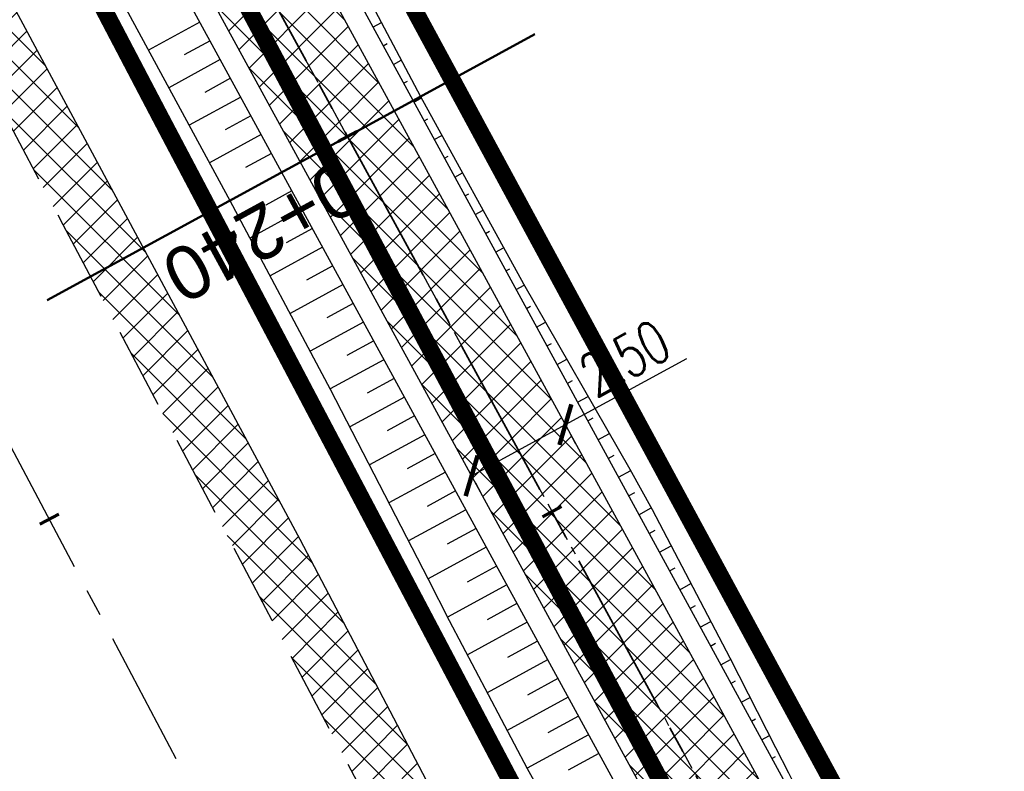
# Model space of a CAD drawing. Header units: metres. Extents: x 7529682 to 7533711, y 5721195 to 5727842.
# Tile 217 of 232: x 7529821 to 7529844, y 5727570 to 5727588. Entities that reach past the tile are written whole.
import ezdxf

# ---------------------------------------------------------------- set-up
doc = ezdxf.new("R2010")
doc.units = ezdxf.units.M
doc.header["$PDMODE"] = 1
doc.header["$PDSIZE"] = 0.3
for name, pattern in [('817-dzialki-09-05-04$0$HIDDEN', [0.375, 0.25, -0.125]), ('ACAD_ISO05W100', [33, 24, -3, 0, -3, 0, -3]), ('CENTER', [50.800000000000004, 31.75, -6.35, 6.35, -6.35]), ('CENTER2', [28.575000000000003, 19.05, -3.175, 3.175, -3.175]), ('HIDDEN', [9.524999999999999, 6.35, -3.175])]:
    doc.linetypes.add(name, pattern=pattern)
for name, color, linetype in [('C-DROGI-SYTUACJA', 7, 'Continuous'), ('C-DROGI-SYTUACJA-ETYKIETY', 7, 'Continuous'), ('D-hatch-pobocza', 131, 'Continuous'), ('D-pobocza', 60, 'Continuous'), ('D-rowy', 160, 'Continuous'), ('D-skarpa', 2, 'Continuous'), ('D-skarpa-kreskowanie', 2, 'Continuous'), ('D-wymiary', 1, 'Continuous')]:
    doc.layers.add(name, color=color, linetype=linetype)
for name, color, linetype, lineweight, true_color in [('D-hatch-ciag-pieszo-rowerowy', 7, 'Continuous', 13, 0xff9f80), ('D-LR-etap-III', 7, '817-dzialki-09-05-04$0$HIDDEN', 50, 0x00008f), ('D-przekroje-pop', 7, 'Continuous', 50, 0x000099)]:
    doc.layers.add(name, color=color, linetype=linetype, lineweight=lineweight, true_color=true_color)
for name, color, linetype, lineweight in [('D-krawędzie', 3, 'Continuous', 30), ('D-obrzeża', 2, 'Continuous', 30), ('D-oś', 10, 'CENTER', 30), ('D-pas-drogowy', 7, 'ACAD_ISO05W100', 50)]:
    doc.layers.add(name, color=color, linetype=linetype, lineweight=lineweight)
doc.layers.add('poprzeczki', color=7, linetype='Continuous', true_color=0x0000c7)
doc.styles.add('DIMTEXT', font='simplex.shx', dxfattribs={"width": 0.7})
doc.styles.get("Standard").update_dxf_attribs({"font": 'arial.ttf'})
doc.dimstyles.new('500', dxfattribs={"dimtxt": 1, "dimasz": 0.6999999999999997, "dimexe": 0.2, "dimexo": 0.5, "dimgap": 0.2, "dimtad": 1, "dimrnd": 0.005, "dimzin": 0, "dimdsep": 46, "dimtxsty": 'DIMTEXT', "dimblk": 'ARCHTICK', "dimcen": 0, "dimclrd": 256, "dimclre": 256, "dimclrt": 2, "dimadec": 5, "dimazin": 0, "dimtfac": 1, "dimtofl": 0, "dimtmove": 0, "dimatfit": 3, "dimfxl": 1, "dimtolj": 1, "dimtzin": 0, "dimlwd": -1, "dimlwe": -1, "dimarcsym": 0})
pattern_1 = [(45, (0, 0), (-0.3367596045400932, 0.3367596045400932), []), (135, (0, 0), (-0.3367596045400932, -0.3367596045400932), [])]

# ---------------------------------------------------------------- blocks, each defined once
blk = doc.blocks.new('_ArchTick')
at = {"color": 0, "linetype": 'ByBlock', "const_width": 0.15}
blk.add_lwpolyline([(-0.5, -0.5), (0.5, 0.5)], dxfattribs=at)
blk = doc.blocks.new('*D67')
at = {"layer": 'D-wymiary', "transparency": 16777216}
for p, q in [((7529833.9568101, 5727578.468479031), (7529836.795329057, 5727580.016786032)), ((7529831.762078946, 5727577.271334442), (7529833.9568101, 5727578.468479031)), ((7529834.196239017, 5727578.029532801), (7529834.052581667, 5727578.292900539)), ((7529832.001507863, 5727576.832388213), (7529831.857850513, 5727577.095755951))]:
    blk.add_line(p, q, dxfattribs=at)
at = {"layer": 'Defpoints', "color": 0, "transparency": 16777216}
for p in [(7529833.956810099, 5727578.468479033), (7529833.9568101, 5727578.468479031), (7529831.762078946, 5727577.271334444)]:
    blk.add_point(p, dxfattribs=at)
at = {"layer": 'D-wymiary', "transparency": 16777216, "xscale": 0.6999999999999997, "yscale": 0.6999999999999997, "zscale": 0.6999999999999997}
for p, rotation in [((7529833.9568101, 5727578.468479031), 28.61083198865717), ((7529831.762078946, 5727577.271334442), 208.6108319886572)]:
    blk.add_blockref('_ArchTick', p, dxfattribs=dict(at, rotation=rotation))
at = {"layer": 'D-wymiary', "color": 2, "transparency": 16777216, "insert": (7529835.348131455, 5727580.024757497), "char_height": 1, "attachment_point": 5, "rotation": 28.61083198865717, "style": 'DIMTEXT'}
blk.add_mtext('\\A1;2.50', dxfattribs=at)
blk = doc.blocks.new('AeccTickLine')
at = {"color": 0, "linetype": 'ByBlock', "lineweight": -2}
blk.add_line((0, 1), (-3.673819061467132e-16, -1), dxfattribs=at)

msp = doc.modelspace()

# ---------------------------------------------------------------- hatches: boundary and pattern name
at = {"layer": 'D-hatch-ciag-pieszo-rowerowy'}
h = msp.add_hatch(dxfattribs=at)
h.set_pattern_fill('ANSI37', color=256, scale=0.15, style=0)
h.set_pattern_definition(pattern_1)
edge = h.paths.add_edge_path()
edge.add_line((7529794.958380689, 5727650.502753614), (7529776.018862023, 5727686.408104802))
edge.add_line((7529776.018862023, 5727686.408104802), (7529748.844146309, 5727737.804834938))
edge.add_line((7529748.844146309, 5727737.804834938), (7529744.118206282, 5727746.74085977))
edge.add_arc((7529726.438443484, 5727737.390673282), 19.99999999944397, 27.87274248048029, 44.29653356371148)
edge.add_line((7529740.753143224, 5727751.358112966), (7529739.549339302, 5727752.591845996))
edge.add_arc((7529753.864039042, 5727766.559285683), 20.00000000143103, 207.9018329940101, 224.2965335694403, ccw=False)
edge.add_line((7529736.189025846, 5727757.200123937), (7529717.234917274, 5727792.995436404))
edge.add_line((7529717.234917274, 5727792.995436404), (7529715.008102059, 5727791.858474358))
edge.add_line((7529715.008102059, 5727791.858474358), (7529734.148178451, 5727755.711956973))
edge.add_arc((7529751.823191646, 5727765.071118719), 20.00000000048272, 207.9018329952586, 224.2965335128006)
edge.add_line((7529737.508491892, 5727751.103679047), (7529738.711843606, 5727749.870409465))
edge.add_arc((7529724.397143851, 5727735.902969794), 20.00000000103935, 27.872755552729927, 44.29653350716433, ccw=False)
edge.add_line((7529742.076904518, 5727745.253160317), (7529746.632590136, 5727736.639065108))
edge.add_line((7529746.632590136, 5727736.639065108), (7529773.807632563, 5727685.241715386))
edge.add_line((7529773.807632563, 5727685.241715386), (7529792.751453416, 5727649.32820815))
edge.add_line((7529792.751453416, 5727649.32820815), (7529811.280610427, 5727614.820112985))
edge.add_line((7529811.280610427, 5727614.820112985), (7529836.65722672, 5727568.297035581))
edge.add_line((7529836.65722672, 5727568.297035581), (7529856.555421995, 5727531.254685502))
edge.add_line((7529856.555421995, 5727531.254685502), (7529859.535583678, 5727525.636840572))
edge.add_line((7529859.535583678, 5727525.636840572), (7529862.564623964, 5727525.261605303))
edge.add_line((7529862.564623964, 5727525.261605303), (7529858.760863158, 5727532.432000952))
edge.add_line((7529858.760863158, 5727532.432000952), (7529838.855794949, 5727569.487145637))
edge.add_line((7529838.855794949, 5727569.487145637), (7529813.479282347, 5727616.010032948))
edge.add_line((7529813.479282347, 5727616.010032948), (7529794.958380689, 5727650.502753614))
at = {"layer": 'D-hatch-pobocza'}
h = msp.add_hatch(dxfattribs=at)
h.set_pattern_fill('ANSI37', color=256, scale=0.15, style=0)
h.set_pattern_definition(pattern_1)
h.paths.add_polyline_path([(7529905.34, 5727429.09), (7529892.28, 5727453.58), (7529881.53, 5727473.69), (7529872.269999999, 5727491.4), (7529857.46, 5727519.14), (7529841.38, 5727549.79), (7529827.75, 5727575.78), (7529816.4, 5727596.89), (7529800.429999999, 5727627.4), (7529788.07, 5727650.98), (7529775.849999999, 5727673.83), (7529761.3, 5727701.31), (7529749.889999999, 5727722.83), (7529745.5, 5727731.66), (7529738.971069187, 5727744.084810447), (7529737.464618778, 5727743.315650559), (7529742.212649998, 5727734.301517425), (7529762.326041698, 5727696.273621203), (7529777.784920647, 5727667.006134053), (7529799.321516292, 5727626.300085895), (7529822.193292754, 5727583.155579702), (7529846.923978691, 5727536.347271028), (7529864.751945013, 5727502.662709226), (7529900.458527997, 5727434.964956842), (7529935.352393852, 5727369.308325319), (7529971.475882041, 5727300.786382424), (7529988.360755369, 5727268.841161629), (7529990.28, 5727268.6), (7529990.329092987, 5727268.617154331), (7529981.66, 5727284.96), (7529968.42, 5727309.6), (7529956.4, 5727332.85), (7529943.519999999, 5727357.04), (7529932.32, 5727378.32), (7529916.679999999, 5727408.01)])

# ---------------------------------------------------------------- linework, layer by layer
at = {"layer": 'C-DROGI-SYTUACJA', "color": 10, "linetype": 'CENTER2', "lineweight": 35, "ltscale": 0.2}
msp.add_lwpolyline([(7529714.300950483, 5727795.86512735), (7529735.168602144, 5727756.456040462, 0.0716576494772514), (7529738.528915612, 5727751.847762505), (7529739.732493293, 5727750.61426134, -0.07178523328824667), (7529743.097556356, 5727745.997008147), (7529747.739097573, 5727737.220568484), (7529774.913247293, 5727685.824910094), (7529793.854917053, 5727649.915480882), (7529812.379946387, 5727615.415072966), (7529837.756510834, 5727568.892090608), (7529857.658142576, 5727531.843343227), (7529878.789810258, 5727492.00844673), (7529902.589214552, 5727447.335245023), (7529918.538129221, 5727417.134982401), (7529944.280776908, 5727366.741167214), (7529969.685147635, 5727318.814528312), (7529986.230028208, 5727287.312368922), (7529994.784814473, 5727271.452278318), (7530014.918624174, 5727233.117987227)], format="xyb", dxfattribs=at)
at = {"layer": 'D-krawędzie', "linetype": 'HIDDEN', "ltscale": 0.3}
msp.add_lwpolyline([(7529737.464618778, 5727743.315650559), (7529742.212649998, 5727734.301517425), (7529762.326041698, 5727696.273621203), (7529777.784920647, 5727667.006134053), (7529799.321516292, 5727626.300085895), (7529822.193292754, 5727583.155579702), (7529846.923978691, 5727536.347271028), (7529864.751945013, 5727502.662709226), (7529900.458527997, 5727434.964956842), (7529935.352393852, 5727369.308325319), (7529971.475882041, 5727300.786382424), (7530006.701701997, 5727234.141132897)], dxfattribs=at)
at = {"layer": 'D-LR-etap-III', "ltscale": 10, "flags": 128}
msp.add_lwpolyline([(7531750.474471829, 5723895.103125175, 0.4, 0.4, 0), (7531750.505, 5723895.13, 0.4, 0.4, 0), (7531682.71, 5724022.92, 0.4, 0.4, 0), (7531619.177023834, 5724147.203692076, 0.4, 0.4, 0), (7531592.308960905, 5724198.48863389, 0.4, 0.4, 0), (7531553.263875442, 5724272.918564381, 0.4, 0.4, 0), (7531504.019999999, 5724366.79, 0.4, 0.4, 0), (7531482.09, 5724407.62, 0.4, 0.4, 0), (7531412.350402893, 5724541.182759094, 0.4, 0.4, 0), (7531388.463669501, 5724586.929768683, 0.4, 0.4, 0), (7531345.12, 5724669.94, 0.4, 0.4, 0), (7531127.66, 5725081.67, 0.4, 0.4, 0), (7531059.253139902, 5725211.040795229, 0.4, 0.4, 0), (7531008.007244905, 5725307.953830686, 0.4, 0.4, 0), (7530964.181635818, 5725390.835555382, 0.4, 0.4, 0), (7530914.557354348, 5725484.683561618, 0.4, 0.4, 0), (7530865.243241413, 5725577.493975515, 0.4, 0.4, 0), (7530840.085257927, 5725624.058651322, 0.4, 0.4, 0), (7530802.559525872, 5725694.924584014, 0.4, 0.4, 0), (7530755.54, 5725787.51, 0.4, 0.4, 0), (7530708.717810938, 5725876.303221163, 0.4, 0.4, 0), (7530695.12, 5725902.09, 0.4, 0.4, 0), (7530642.91397006, 5726001.07839487, 0.4, 0.4, 0), (7530634.934723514, 5726016.146615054, 0.4, 0.4, 0), (7530610.820000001, 5726061.929999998, 0.4, 0.4, 0), (7530610.820000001, 5726061.929999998, 0.4, 0.4, 0), (7530607.21, 5726063.51, 0.4, 0.4, 0), (7530597.42, 5726080.68, 0.4, 0.4, 0), (7530591.16, 5726088.44, 0.4, 0.4, 0), (7530581.28, 5726107.21, 0.4, 0.4, 0), (7530571.29, 5726130.56, 0.4, 0.4, 0), (7530549.554994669, 5726171.527317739, 0.4, 0.4, 0), (7530531.014309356, 5726206.473807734, 0.4, 0.4, 0), (7530516.461208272, 5726236.016618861, 0.4, 0.4, 0), (7530500.798929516, 5726266.141265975, 0.4, 0.4, 0), (7530491.349999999, 5726283.94, 0.4, 0.4, 0), (7530482.4, 5726303.41, 0.4, 0.4, 0), (7530482.4, 5726303.41, 0.4, 0.4, 0), (7530450.41, 5726357.28, 0.4, 0.4, 0), (7530397.759396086, 5726458.499907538, 0.4, 0.4, 0), (7530334.707815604, 5726583.664702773, 0.4, 0.4, 0), (7530303.939274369, 5726645.167943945, 0.4, 0.4, 0), (7530300.509779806, 5726651.777515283, 0.4, 0.4, 0), (7530289.213532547, 5726671.966724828, 0.4, 0.4, 0), (7530281.54, 5726685.57, 0.4, 0.4, 0), (7530261.37085633, 5726724.163374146, 0.4, 0.4, 0), (7530254.03, 5726738.21, 0.4, 0.4, 0), (7530197.219999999, 5726845.06, 0.4, 0.4, 0), (7530194.71, 5726849.15, 0.4, 0.4, 0), (7530195.92, 5726850.75, 0.4, 0.4, 0), (7530170.546669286, 5726892.961489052, 0.4, 0.4, 0), (7530143.174718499, 5726945.065838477, 0.4, 0.4, 0), (7530105.059999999, 5727018.32, 0.4, 0.4, 0), (7530100.059999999, 5727027.16, 0.4, 0.4, 0), (7530062.318670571, 5727099.625398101, 0.4, 0.4, 0), (7530015.378537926, 5727189.420463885, 0.4, 0.4, 0), (7529983.207960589, 5727250.206596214, 0.4, 0.4, 0), (7529953.284293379, 5727306.74720398, 0.4, 0.4, 0), (7529900.67053443, 5727406.15903814, 0.4, 0.4, 0), (7529890.630239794, 5727425.131178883, 0.4, 0.4, 0), (7529875.155383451, 5727454.426350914, 0.4, 0.4, 0), (7529857.560096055, 5727487.787346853, 0.4, 0.4, 0), (7529835.194401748, 5727530.19312405, 0.4, 0.4, 0), (7529811.740544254, 5727574.662079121, 0.4, 0.4, 0), (7529792.101859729, 5727611.922638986, 0.4, 0.4, 0), (7529768.066117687, 5727657.469613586, 0.4, 0.4, 0), (7529755.210566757, 5727682.131373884, 0.4, 0.4, 0), (7529753.309999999, 5727681.13, 0.4, 0.4, 0), (7529739.21, 5727707.77, 0.4, 0.4, 0), (7529735.394745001, 5727711.251990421, 0.4, 0.4, 0), (7529725.42, 5727730.2, 0.4, 0.4, 0), (7529723.55, 5727729.88, 0.4, 0.4, 0), (7529695.566668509, 5727782.932080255, 0.4, 0.4, 0), (7529717.67971874, 5727794.024357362, 0.4, 0.4, 0), (7529736.274870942, 5727758.647400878, 0.4, 0.4, 0), (7529736.274870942, 5727758.647400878, 0.4, 0.4, 0), (7529744.511003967, 5727750.406106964, 0.4, 0.4, 0), (7529744.511003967, 5727750.406106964, 0.4, 0.4, 0), (7529750.282568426, 5727738.549848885, 0.4, 0.4, 0), (7529777.108510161, 5727687.569424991, 0.4, 0.4, 0), (7529796.51537536, 5727651.329932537, 0.4, 0.4, 0), (7529814.937945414, 5727616.793170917, 0.4, 0.4, 0), (7529839.006722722, 5727572.303976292, 0.4, 0.4, 0), (7529860.617626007, 5727532.509108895, 0.4, 0.4, 0), (7529882.348967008, 5727491.504261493, 0.4, 0.4, 0), (7529904.865139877, 5727449.096370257, 0.4, 0.4, 0), (7529920.747384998, 5727418.884773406, 0.4, 0.4, 0), (7529946.676504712, 5727368.547487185, 0.4, 0.4, 0), (7529972.024701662, 5727320.573310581, 0.4, 0.4, 0), (7529987.740014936, 5727290.153392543, 0.4, 0.4, 0), (7529996.497385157, 5727273.661630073, 0.4, 0.4, 0), (7530017.541471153, 5727234.202689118, 0.4, 0.4, 0), (7530033.053657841, 5727204.864166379, 0.4, 0.4, 0), (7530051.622983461, 5727170.222745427, 0.4, 0.4, 0), (7530069.276612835, 5727137.015751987, 0.4, 0.4, 0), (7530089.385386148, 5727097.533639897, 0.4, 0.4, 0), (7530109.712512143, 5727060.746615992, 0.4, 0.4, 0), (7530136.769722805, 5727011.640131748, 0.4, 0.4, 0), (7530162.446686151, 5726962.743777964, 0.4, 0.4, 0), (7530187.674104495, 5726916.992101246, 0.4, 0.4, 0), (7530207.820739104, 5726879.335323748, 0.4, 0.4, 0), (7530230.625609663, 5726834.518686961, 0.4, 0.4, 0), (7530262.288093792, 5726776.61832811, 0.4, 0.4, 0), (7530277.509672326, 5726760.213143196, 0.4, 0.4, 0), (7530286.036865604, 5726744.106684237, 0.4, 0.4, 0), (7530288.097472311, 5726735.884066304, 0.4, 0.4, 0), (7530290.393870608, 5726725.046963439, 0.4, 0.4, 0), (7530296.17664807, 5726713.582980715, 0.4, 0.4, 0), (7530302.726195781, 5726701.18226779, 0.4, 0.4, 0), (7530325.685047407, 5726657.466383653, 0.4, 0.4, 0), (7530343.243978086, 5726623.648592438, 0.4, 0.4, 0), (7530360.229820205, 5726591.746871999, 0.4, 0.4, 0), (7530383.20855044, 5726548.059469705, 0.4, 0.4, 0), (7530406.017875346, 5726503.605514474, 0.4, 0.4, 0), (7530427.464919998, 5726462.620289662, 0.4, 0.4, 0), (7530447.9278544, 5726424.388014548, 0.4, 0.4, 0), (7530471.126878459, 5726379.920667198, 0.4, 0.4, 0), (7530490.501003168, 5726343.033350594, 0.4, 0.4, 0), (7530509.499458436, 5726306.733076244, 0.4, 0.4, 0), (7530529.890269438, 5726267.244072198, 0.4, 0.4, 0), (7530543.852446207, 5726238.990319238, 0.4, 0.4, 0), (7530554.808897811, 5726218.943990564, 0.4, 0.4, 0), (7530559.027108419, 5726212.223286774, 0.4, 0.4, 0), (7530563.060988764, 5726206.409670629, 0.4, 0.4, 0), (7530566.93354971, 5726200.463543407, 0.4, 0.4, 0), (7530569.771022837, 5726194.901501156, 0.4, 0.4, 0), (7530571.47319415, 5726191.282350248, 0.4, 0.4, 0), (7530572.839142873, 5726188.024533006, 0.4, 0.4, 0), (7530575.295071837, 5726182.034664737, 0.4, 0.4, 0), (7530579.736851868, 5726173.306070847, 0.4, 0.4, 0), (7530583.3, 5726167.41, 0.4, 0.4, 0), (7530593.4, 5726163.33, 0.4, 0.4, 0), (7530598.618375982, 5726155.264489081, 0.4, 0.4, 0), (7530608.258304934, 5726140.497132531, 0.4, 0.4, 0), (7530603.269999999, 5726136.83, 0.4, 0.4, 0), (7530606.53, 5726131.84, 0.4, 0.4, 0), (7530604.239057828, 5726124.21679044, 0.4, 0.4, 0), (7530605.847136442, 5726121.630127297, 0.4, 0.4, 0), (7530608.971611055, 5726116.164124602, 0.4, 0.4, 0), (7530618.114293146, 5726097.791111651, 0.4, 0.4, 0), (7530651.213125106, 5726034.959524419, 0.4, 0.4, 0), (7530670.243741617, 5725998.61095082, 0.4, 0.4, 0), (7530698.075474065, 5725945.952624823, 0.4, 0.4, 0), (7530716.505955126, 5725911.3051464, 0.4, 0.4, 0), (7530735.223454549, 5725875.667401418, 0.4, 0.4, 0), (7530752.504235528, 5725842.154920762, 0.4, 0.4, 0), (7530778.310652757, 5725793.501254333, 0.4, 0.4, 0), (7530797.499961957, 5725756.381811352, 0.4, 0.4, 0), (7530812.518974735, 5725728.28874362, 0.4, 0.4, 0), (7530820.039295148, 5725713.160404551, 0.4, 0.4, 0), (7530822.422446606, 5725710.193574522, 0.4, 0.4, 0), (7530833.154893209, 5725688.800634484, 0.4, 0.4, 0), (7530849.629354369, 5725656.158601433, 0.4, 0.4, 0), (7530867.98290276, 5725621.963939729, 0.4, 0.4, 0), (7530872.629809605, 5725612.88760475, 0.4, 0.4, 0), (7530880.354488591, 5725597.594500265, 0.4, 0.4, 0), (7530883.839446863, 5725593.389159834, 0.4, 0.4, 0), (7530891.782113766, 5725587.763349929, 0.4, 0.4, 0), (7530895.038670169, 5725584.280746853, 0.4, 0.4, 0), (7530897.033644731, 5725580.941110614, 0.4, 0.4, 0), (7530900.951646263, 5725579.945856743, 0.4, 0.4, 0), (7530904.80970798, 5725571.977328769, 0.4, 0.4, 0), (7530903.682362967, 5725568.566434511, 0.4, 0.4, 0), (7530908.900614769, 5725558.844845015, 0.4, 0.4, 0), (7530910.252030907, 5725545.671606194, 0.4, 0.4, 0), (7530912.872986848, 5725538.645543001, 0.4, 0.4, 0), (7530945.278171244, 5725478.464284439, 0.4, 0.4, 0), (7530959.692318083, 5725450.24628822, 0.4, 0.4, 0), (7531002.82670893, 5725368.192370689, 0.4, 0.4, 0), (7531044.703532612, 5725290.314293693, 0.4, 0.4, 0), (7531064.098839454, 5725253.212562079, 0.4, 0.4, 0), (7531083.010253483, 5725216.677517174, 0.4, 0.4, 0), (7531113.013137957, 5725158.465613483, 0.4, 0.4, 0), (7531137.364304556, 5725113.07076138, 0.4, 0.4, 0), (7531150.830830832, 5725086.711759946, 0.4, 0.4, 0), (7531159.745663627, 5725076.640848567, 0.4, 0.4, 0), (7531166.309999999, 5725074.58, 0.4, 0.4, 0), (7531172.29, 5725062.58, 0.4, 0.4, 0), (7531170.589828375, 5725055.605912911, 0.4, 0.4, 0), (7531173.732823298, 5725044.080706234, 0.4, 0.4, 0), (7531215.342008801, 5724964.859648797, 0.4, 0.4, 0), (7531238.054496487, 5724921.684649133, 0.4, 0.4, 0), (7531262.389821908, 5724875.282876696, 0.4, 0.4, 0), (7531295.587160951, 5724811.265731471, 0.4, 0.4, 0), (7531348.487908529, 5724712.362812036, 0.4, 0.4, 0), (7531363.740817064, 5724682.68394264, 0.4, 0.4, 0), (7531366.986905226, 5724675.865317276, 0.4, 0.4, 0), (7531382.541261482, 5724646.110625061, 0.4, 0.4, 0), (7531401.299165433, 5724610.874551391, 0.4, 0.4, 0), (7531428.964837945, 5724558.862274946, 0.4, 0.4, 0), (7531449.111202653, 5724520.397801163, 0.4, 0.4, 0), (7531477.292992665, 5724465.831467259, 0.4, 0.4, 0), (7531500.996290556, 5724421.112506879, 0.4, 0.4, 0), (7531512.121834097, 5724400.549045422, 0.4, 0.4, 0), (7531513.78163794, 5724396.757451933, 0.4, 0.4, 0), (7531526.32, 5724379.39, 0.4, 0.4, 0), (7531566.783642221, 5724302.73628205, 0.4, 0.4, 0), (7531578.579156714, 5724282.774819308, 0.4, 0.4, 0), (7531584.232619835, 5724273.111246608, 0.4, 0.4, 0), (7531590.109283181, 5724263.508189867, 0.4, 0.4, 0), (7531593.027899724, 5724258.771479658, 0.4, 0.4, 0), (7531595.711841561, 5724254.226824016, 0.4, 0.4, 0), (7531601.659976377, 5724243.898197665, 0.4, 0.4, 0), (7531606.097733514, 5724235.986407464, 0.4, 0.4, 0), (7531609.382207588, 5724230.799061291, 0.4, 0.4, 0), (7531611.580260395, 5724227.671180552, 0.4, 0.4, 0), (7531612.707802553, 5724225.86410867, 0.4, 0.4, 0), (7531618.665224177, 5724214.480919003, 0.4, 0.4, 0), (7531619.885522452, 5724212.333950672, 0.4, 0.4, 0), (7531620.931818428, 5724210.787064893, 0.4, 0.4, 0), (7531623.518605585, 5724207.111542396, 0.4, 0.4, 0), (7531626.143926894, 5724203.61306897, 0.4, 0.4, 0), (7531632.022984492, 5724196.485954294, 0.4, 0.4, 0), (7531653.949089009, 5724152.617641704, 0.4, 0.4, 0), (7531656.750690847, 5724143.103797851, 0.4, 0.4, 0), (7531659.61440691, 5724133.254504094, 0.4, 0.4, 0), (7531661.627147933, 5724128.646047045, 0.4, 0.4, 0.01093811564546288), (7531674.314987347, 5724101.43546424, 0.4, 0.4, 0), (7531685.137626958, 5724081.408252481, 0.4, 0.4, 0), (7531692.159945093, 5724066.277333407, 0.4, 0.4, 0), (7531699.662164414, 5724051.388120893, 0.4, 0.4, 0), (7531704.480624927, 5724040.808561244, 0.4, 0.4, 0), (7531704.480624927, 5724040.808561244, 0.4, 0.4, 0), (7531704.401251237, 5724037.368913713, 0.4, 0.4, 0), (7531720.383609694, 5724003.441317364, 0.4, 0.4, 0), (7531728.79890528, 5723986.206298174, 0.4, 0.4, 0), (7531733.237926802, 5723977.192631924, 0.4, 0.4, 0), (7531736.750027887, 5723969.505210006, 0.4, 0.4, 0), (7531737.336143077, 5723968.518916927, 0.4, 0.4, 0), (7531738.285051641, 5723967.699360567, 0.4, 0.4, 0), (7531742.180915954, 5723962.346428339, 0.4, 0.4, 0), (7531744.286141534, 5723958.615526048, 0.4, 0.4, 0), (7531755.393260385, 5723944.192617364, 0.4, 0.4, 0), (7531758.69, 5723936.76, 0.4, 0.4, 0), (7531780.08, 5723929.25, 0.4, 0.4, 0), (7531792.611989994, 5723906.337708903, 0.4, 0.4, 0), (7531792.611989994, 5723906.337708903, 0.4, 0.4, 0), (7531756.962094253, 5723883.055323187, 0.4, 0.4, 0), (7531750.46, 5723895.130000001, 0.4, 0.4, 0), (7531750.46, 5723895.130000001, 0, 0, 0)], format="xyseb", dxfattribs=at)
at = {"layer": 'D-obrzeża'}
for points in [[(7529996.407793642, 5727271.050427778), (7529995.888253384, 5727272.039619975), (7529987.333471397, 5727287.899702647), (7529970.790697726, 5727319.397850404), (7529945.389643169, 5727367.318233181), (7529919.647431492, 5727417.711194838), (7529903.693489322, 5727447.920977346), (7529879.893539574, 5727492.595202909), (7529858.760863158, 5727532.432000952), (7529838.855794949, 5727569.487145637), (7529813.479282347, 5727616.010032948), (7529794.958380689, 5727650.502753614), (7529776.018862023, 5727686.408104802), (7529748.844146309, 5727737.804834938), (7529744.118204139, 5727746.740863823, 0.071785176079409), (7529740.753143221, 5727751.358112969), (7529739.549339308, 5727752.591845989, -0.07165764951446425), (7529736.189025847, 5727757.200123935), (7529717.234917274, 5727792.995436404)], [(7530013.813315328, 5727232.534205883), (7529993.681375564, 5727270.864936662), (7529985.12658502, 5727286.725035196), (7529968.579597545, 5727318.231206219), (7529943.171910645, 5727366.164101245), (7529917.428826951, 5727416.558769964), (7529901.484939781, 5727446.749512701), (7529877.686080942, 5727491.421690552), (7529856.555421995, 5727531.254685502), (7529836.65722672, 5727568.297035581), (7529811.280610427, 5727614.820112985), (7529792.751453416, 5727649.32820815), (7529773.807632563, 5727685.241715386), (7529746.632590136, 5727736.639065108), (7529746.632590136, 5727736.639065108), (7529742.076904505, 5727745.253160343, 0.07178517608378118), (7529738.711843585, 5727749.870409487), (7529737.508491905, 5727751.103679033, -0.07165764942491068), (7529734.14817845, 5727755.711956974), (7529715.008102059, 5727791.858474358)]]:
    msp.add_lwpolyline(points, format="xyb", dxfattribs=at)
at = {"layer": 'D-oś', "ltscale": 0.1}
msp.add_lwpolyline([(7530003.607351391, 5727232.505591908), (7529968.380651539, 5727299.152506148), (7529932.259012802, 5727367.670940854), (7529897.365313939, 5727433.327258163), (7529861.65733063, 5727501.027665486), (7529843.82935013, 5727534.712256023), (7529819.099801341, 5727581.518412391), (7529796.227829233, 5727624.663290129), (7529774.690104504, 5727665.371474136), (7529759.232144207, 5727694.637223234), (7529739.11997146, 5727732.662816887), (7529700.238234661, 5727806.043346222)], dxfattribs=at)
at = {"layer": 'D-oś', "ltscale": 0.03}
msp.add_lwpolyline([(7529714.300950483, 5727795.86512735), (7529735.168602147, 5727756.456040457, 0.07165764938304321), (7529738.5289156, 5727751.847762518), (7529739.732493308, 5727750.614261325, -0.07178523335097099), (7529743.097556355, 5727745.99700815), (7529747.739097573, 5727737.220568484), (7529774.913247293, 5727685.824910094), (7529793.854917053, 5727649.915480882), (7529812.379946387, 5727615.415072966), (7529837.756510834, 5727568.892090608), (7529857.658142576, 5727531.843343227), (7529878.789810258, 5727492.00844673), (7529902.589214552, 5727447.335245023), (7529918.538129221, 5727417.134982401), (7529944.280776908, 5727366.741167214), (7529969.685147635, 5727318.814528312), (7529986.230028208, 5727287.312368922), (7529994.784814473, 5727271.452278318), (7530014.918624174, 5727233.117987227)], format="xyb", dxfattribs=at)
at = {"layer": 'D-pas-drogowy', "ltscale": 0.2, "flags": 128}
msp.add_lwpolyline([(7531633.018560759, 5724182.834272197, 0.4, 0.4, 0), (7531617.558899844, 5724211.608162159, 0.4, 0.4, 0), (7531566.783642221, 5724302.73628205, 0.4, 0.4, 0), (7531538.419082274, 5724356.469679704, 0.4, 0.4, 0), (7531526.32, 5724379.39, 0.4, 0.4, 0), (7531516.102085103, 5724393.607319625, 0.4, 0.4, 0.001485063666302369), (7531513.78037409, 5724396.837773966, 0.4, 0.4, 0), (7531501.87, 5724413.41, 0.4, 0.4, 0), (7531474.926107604, 5724464.507896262, 0.4, 0.4, 0), (7531446.200436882, 5724518.992313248, 0.4, 0.4, 0), (7531424.962185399, 5724559.262257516, 0.4, 0.4, 0), (7531398.444460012, 5724609.565801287, 0.4, 0.4, 0), (7531379.647455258, 5724645.216004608, 0.4, 0.4, 0), (7531365.23, 5724672.56, 0.4, 0.4, 0), (7531341.305752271, 5724717.915356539, 0.4, 0.4, 0), (7531312.899996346, 5724771.788898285, 0.4, 0.4, 0), (7531292.590923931, 5724810.306502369, 0.4, 0.4, 0), (7531259.391619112, 5724873.271351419, 0.4, 0.4, 0), (7531233.740401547, 5724921.922582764, 0.4, 0.4, 0), (7531203.072738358, 5724980.092044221, 0.4, 0.4, 0), (7531173.471398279, 5725036.225177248, 0.4, 0.4, 0), (7531168.269999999, 5725046.09, 0.4, 0.4, 0), (7531172.29, 5725062.58, 0.4, 0.4, 0), (7531166.309999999, 5725074.58, 0.4, 0.4, 0), (7531150.32, 5725079.6, 0.4, 0.4, 0), (7531141.5, 5725096.43, 0.4, 0.4, 0), (7531109.311735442, 5725157.814415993, 0.4, 0.4, 0), (7531086.641300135, 5725201.047918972, 0.4, 0.4, 0), (7531059.198258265, 5725253.383662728, 0.4, 0.4, 0), (7531028.206828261, 5725312.48946212, 0.4, 0.4, 0), (7530999.104694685, 5725367.990143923, 0.4, 0.4, 0), (7530956.247527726, 5725449.724815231, 0.4, 0.4, 0), (7530924.397774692, 5725510.463768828, 0.4, 0.4, 0), (7530897.509999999, 5725561.74, 0.4, 0.4, 0), (7530894.46, 5725566.14, 0.4, 0.4, 0), (7530892.16, 5725570.49, 0.4, 0.4, 0), (7530869.362688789, 5725613.307018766, 0.4, 0.4, 0), (7530861.693971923, 5725627.704613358, 0.4, 0.4, 0), (7530852.74, 5725644.52, 0.4, 0.4, 0), (7530831.509999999, 5725684.2, 0.4, 0.4, 0), (7530811.13, 5725722.52, 0.4, 0.4, 0), (7530792.3476413, 5725757.940652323, 0.4, 0.4, 0), (7530768.03, 5725803.8, 0.4, 0.4, 0), (7530748.768542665, 5725840.178507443, 0.4, 0.4, 0), (7530727.7, 5725879.97, 0.4, 0.4, 0), (7530712.0981582, 5725909.54523909, 0.4, 0.4, 0), (7530693.644105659, 5725944.645156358, 0.4, 0.4, 0), (7530665.702224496, 5725997.538976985, 0.4, 0.4, 0), (7530641.759999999, 5726042.88, 0.4, 0.4, 0), (7530616.5, 5726091.48, 0.4, 0.4, 0), (7530604.628439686, 5726114.319880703, 0.4, 0.4, -0.007762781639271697), (7530602.5, 5726118.43, 0.4, 0.4, 0), (7530603.992037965, 5726123.394821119, 0.4, 0.4, 0), (7530606.53, 5726131.84, 0.4, 0.4, 0), (7530603.269999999, 5726136.83, 0.4, 0.4, 0), (7530593.775620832, 5726151.368713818, 0.4, 0.4, 0), (7530590.202637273, 5726156.84001263, 0.4, 0.4, 0), (7530583.3, 5726167.41, 0.4, 0.4, 0), (7530580.578343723, 5726170.427567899, 0.4, 0.4, 0), (7530575.849999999, 5726175.67, 0.4, 0.4, 0), (7530569.009999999, 5726186.66, 0.4, 0.4, 0), (7530562.555322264, 5726199.189409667, 0.4, 0.4, 0), (7530555.67, 5726211.39, 0.4, 0.4, 0), (7530548.29, 5726224.23, 0.4, 0.4, 0), (7530540.58, 5726237.71, 0.4, 0.4, 0), (7530532.679999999, 5726252.65, 0.4, 0.4, 0), (7530524.059999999, 5726269.35, 0.4, 0.4, 0), (7530502.82, 5726309.91, 0.4, 0.4, 0), (7530488.83, 5726336.63, 0.4, 0.4, 0), (7530466.03, 5726380.16, 0.4, 0.4, 0), (7530438.469999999, 5726432.77, 0.4, 0.4, 0), (7530424.53, 5726459.09, 0.4, 0.4, 0), (7530401.63, 5726502.97, 0.4, 0.4, 0), (7530383.38, 5726538.06, 0.4, 0.4, 0), (7530353.969999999, 5726593.52, 0.4, 0.4, 0), (7530338.469999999, 5726622.74, 0.4, 0.4, 0), (7530322.009999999, 5726653.88, 0.4, 0.4, 0), (7530297.54, 5726700.33, 0.4, 0.4, 0), (7530287.38, 5726719.6, 0.4, 0.4, 0), (7530285.94993921, 5726722.315508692, 0.4, 0.4, 0), (7530280.259999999, 5726733.12, 0.4, 0.4, 0), (7530266.73, 5726758.74, 0.4, 0.4, 0), (7530260.42, 5726770.47, 0.4, 0.4, 0), (7530253.25, 5726783.82, 0.4, 0.4, 0), (7530244.95, 5726799.33, 0.4, 0.4, 0), (7530239.389999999, 5726808.49, 0.4, 0.4, 0), (7530238.29, 5726807.9, 0.4, 0.4, 0), (7530218.11, 5726850.67, 0.4, 0.4, 0), (7530175.906646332, 5726928.168028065, 0.4, 0.4, 0), (7530096.679999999, 5727076.15, 0.4, 0.4, 0), (7530094.679999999, 5727079.89, 0.4, 0.4, 0), (7530064.59693469, 5727135.522637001, 0.4, 0.4, 0), (7530046.730970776, 5727168.8921561, 0.4, 0.4, 0), (7530025.803045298, 5727208.461374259, 0.4, 0.4, 0), (7530012.846501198, 5727232.979315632, 0.4, 0.4, 0), (7529994.15, 5727268.45, 0.4, 0.4, 0), (7529981.670868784, 5727291.93018666, 0.4, 0.4, 0), (7529949.889999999, 5727351.73, 0.4, 0.4, 0), (7529924.75, 5727399.03, 0.4, 0.4, 0), (7529915.515824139, 5727417.099754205, 0.4, 0.4, 0), (7529885.83, 5727475.19, 0.4, 0.4, 0), (7529862.559999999, 5727519.97, 0.4, 0.4, 0), (7529852.984923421, 5727538.191086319, 0.4, 0.4, 0), (7529836.513084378, 5727569.51130111, 0.4, 0.4, 0), (7529815.36890814, 5727609.140983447, 0.4, 0.4, 0), (7529792.795203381, 5727651.247499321, 0.4, 0.4, 0), (7529774.199114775, 5727685.858348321, 0.4, 0.4, 0), (7529746.966026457, 5727736.059440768, 0.4, 0.4, 0), (7529733.92, 5727757.62, 0.4, 0.4, 0), (7529708.607472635, 5727806.388536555, 0.4, 0.4, 0), (7529688.491967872, 5727796.344621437, 0.4, 0.4, 0), (7529723.55, 5727729.88, 0.4, 0.4, 0), (7529725.42, 5727730.2, 0.4, 0.4, 0), (7529735.38, 5727711.28, 0.4, 0.4, 0), (7529739.21, 5727707.77, 0.4, 0.4, 0), (7529753.309999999, 5727681.13, 0.4, 0.4, 0), (7529755.178396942, 5727682.114424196, 0.4, 0.4, 0), (7529792.101859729, 5727611.922638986, 0.4, 0.4, 0), (7529811.740544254, 5727574.662079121, 0.4, 0.4, 0), (7529835.194401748, 5727530.19312405, 0.4, 0.4, 0), (7529857.560096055, 5727487.787346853, 0.4, 0.4, 0), (7529875.155383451, 5727454.426350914, 0.4, 0.4, 0), (7529890.630239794, 5727425.131178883, 0.4, 0.4, 0), (7529900.67053443, 5727406.15903814, 0.4, 0.4, 0), (7529953.284293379, 5727306.74720398, 0.4, 0.4, 0), (7529983.207960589, 5727250.206596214, 0.4, 0.4, 0), (7530015.378537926, 5727189.420463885, 0.4, 0.4, 0), (7530062.318670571, 5727099.625398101, 0.4, 0.4, 0), (7530100.059999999, 5727027.16, 0.4, 0.4, 0), (7530105.059999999, 5727018.32, 0.4, 0.4, 0), (7530143.174718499, 5726945.065838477, 0.4, 0.4, 0), (7530170.546669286, 5726892.961489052, 0.4, 0.4, 0), (7530195.92, 5726850.75, 0.4, 0.4, 0), (7530194.71, 5726849.15, 0.4, 0.4, 0), (7530197.219999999, 5726845.06, 0.4, 0.4, 0), (7530254.03, 5726738.21, 0.4, 0.4, 0), (7530261.37085633, 5726724.163374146, 0.4, 0.4, 0), (7530281.54, 5726685.57, 0.4, 0.4, 0), (7530289.213532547, 5726671.966724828, 0.4, 0.4, 0), (7530300.509779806, 5726651.777515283, 0.4, 0.4, 0), (7530303.939274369, 5726645.167943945, 0.4, 0.4, 0), (7530334.707815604, 5726583.664702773, 0.4, 0.4, 0), (7530397.759396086, 5726458.499907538, 0.4, 0.4, 0), (7530450.41, 5726357.28, 0.4, 0.4, 0), (7530482.4, 5726303.41, 0.4, 0.4, 0), (7530483.687990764, 5726301.003383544, 0.4, 0.4, 0), (7530491.349999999, 5726283.94, 0.4, 0.4, 0), (7530512.67, 5726243.78, 0.4, 0.4, 0), (7530529.429999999, 5726209.46, 0.4, 0.4, 0), (7530571.29, 5726130.56, 0.4, 0.4, 0), (7530581.28, 5726107.21, 0.4, 0.4, 0), (7530591.16, 5726088.44, 0.4, 0.4, 0), (7530597.42, 5726080.68, 0.4, 0.4, 0), (7530607.21, 5726063.51, 0.4, 0.4, 0), (7530610.820000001, 5726061.929999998, 0.4, 0.4, 0), (7530634.934723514, 5726016.146615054, 0.4, 0.4, 0), (7530642.91397006, 5726001.07839487, 0.4, 0.4, 0), (7530695.12, 5725902.09, 0.4, 0.4, 0), (7530708.717810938, 5725876.303221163, 0.4, 0.4, 0), (7530755.54, 5725787.51, 0.4, 0.4, 0), (7530802.559525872, 5725694.924584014, 0.4, 0.4, 0), (7530840.085257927, 5725624.058651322, 0.4, 0.4, 0), (7530865.243241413, 5725577.493975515, 0.4, 0.4, 0), (7530914.557354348, 5725484.683561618, 0.4, 0.4, 0), (7530964.181635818, 5725390.835555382, 0.4, 0.4, 0), (7531008.007244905, 5725307.953830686, 0.4, 0.4, 0), (7531059.253139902, 5725211.040795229, 0.4, 0.4, 0), (7531127.66, 5725081.67, 0.4, 0.4, 0), (7531345.12, 5724669.94, 0.4, 0.4, 0), (7531388.463669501, 5724586.929768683, 0.4, 0.4, 0), (7531412.350402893, 5724541.182759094, 0.4, 0.4, 0), (7531482.09, 5724407.62, 0.4, 0.4, 0), (7531504.019999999, 5724366.79, 0.4, 0.4, 0), (7531519.374444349, 5724337.520497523, 0.4, 0.4, 0), (7531563.748815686, 5724252.931583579, 0.4, 0.4, 0), (7531602.175111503, 5724179.681224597, 0.4, 0.4, 0), (7531619.177023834, 5724147.203692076, 0.4, 0.4, 0), (7531625.038493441, 5724135.63500206, 0.4, 0.4, 0), (7531656.796442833, 5724073.31633882, 0.4, 0.4, 0), (7531675.12, 5724037.36, 0.4, 0.4, 0), (7531682.71, 5724022.92, 0.4, 0.4, 0), (7531705.565196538, 5723979.810545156, 0.4, 0.4, 0), (7531736.605941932, 5723921.261514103, 0.4, 0.4, 0), (7531750.46, 5723895.130000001, 0.4, 0.4, 0), (7531740.769999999, 5723886.56, 0.4, 0.4, 0), (7531732.86, 5723885, 0.4, 0.4, 0), (7531722.179999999, 5723887.77, 0.4, 0.4, 0), (7531729.87, 5723862.17, 0.4, 0.4, 0), (7531742.92, 5723861.93, 0.4, 0.4, 0), (7531763.71, 5723859.52, 0.4, 0.4, 0), (7531768.42, 5723854.12, 0.4, 0.4, 0), (7531787.42, 5723817.97, 0.4, 0.4, 0), (7531795.57, 5723809.82, 0.4, 0.4, 0), (7531816.346897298, 5723819.850397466, 0.4, 0.4, 0), (7531816.346897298, 5723819.850397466, 0.4, 0.4, 0), (7531805.059999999, 5723843.23, 0.4, 0.4, 0), (7531803.61, 5723886.23, 0.4, 0.4, 0), (7531803.61, 5723886.23, 0.4, 0.4, 0), (7531780.08, 5723929.25, 0.4, 0.4, 0), (7531758.69, 5723936.76, 0.4, 0.4, 0), (7531749.3590272, 5723946.412126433, 0.4, 0.4, 0), (7531742.71, 5723953.29, 0.4, 0.4, 0), (7531735.177368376, 5723967.877529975, 0.4, 0.4, 0), (7531722.37, 5723992.68, 0.4, 0.4, 0), (7531705.041669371, 5724030.885563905, 0.4, 0.4, 0), (7531699.469999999, 5724043.17, 0.4, 0.4, 0), (7531692.69, 5724058.11, 0.4, 0.4, 0), (7531679.672010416, 5724084.016803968, 0.4, 0.4, 0), (7531674.55, 5724094.21, 0.4, 0.4, 0), (7531666.633166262, 5724114.002855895, 0.4, 0.4, 0), (7531649, 5724153.82, 0.4, 0.4, 0), (7531641.49, 5724149.34, 0.4, 0.4, 0), (7531626.04, 5724179.34, 0.4, 0.4, 0), (7531633.03, 5724182.84, 0, 0, 0)], format="xyseb", dxfattribs=at)
at = {"layer": 'D-pobocza'}
for points in [[(7529719.961875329, 5727788.913979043), (7529736.630901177, 5727757.434102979, 0.07165764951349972), (7529739.907206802, 5727752.941031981), (7529741.111010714, 5727751.707298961, -0.07178517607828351), (7529744.560198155, 5727746.974618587), (7529749.286140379, 5727738.0385896), (7529776.460881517, 5727686.641811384), (7529795.399766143, 5727650.737662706), (7529813.919016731, 5727616.24801694), (7529839.295508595, 5727569.725167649), (7529859.20195139, 5727532.667464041), (7529880.3350313, 5727492.82990538), (7529904.135199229, 5727448.155270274), (7529920.0911524, 5727417.941679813), (7529945.833189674, 5727367.549059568), (7529971.232917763, 5727319.631179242), (7529987.774848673, 5727288.134636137), (7529996.329628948, 5727272.274556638), (7529996.866410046, 5727271.252538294)], [(7529718.045442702, 5727785.053908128), (7529733.70630312, 5727755.477977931, 0.07165764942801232), (7529737.150624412, 5727750.754493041), (7529738.35397609, 5727749.521223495, -0.07178517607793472), (7529741.634910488, 5727745.019405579), (7529746.19059612, 5727736.405310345), (7529773.365613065, 5727685.00800881), (7529792.310067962, 5727649.093299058), (7529810.840876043, 5727614.582128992), (7529836.217513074, 5727568.059013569), (7529856.114333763, 5727531.019222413), (7529877.244589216, 5727491.18698808), (7529901.043229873, 5727446.515219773), (7529916.985106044, 5727416.328284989), (7529942.728364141, 5727365.933274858), (7529968.137377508, 5727317.997877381), (7529984.685207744, 5727286.490101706), (7529993.24, 5727270.629999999), (7529993.656313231, 5727269.837349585)]]:
    msp.add_lwpolyline(points, format="xyb", dxfattribs=at)
at = {"layer": 'D-pobocza', "linetype": 'ByBlock'}
msp.add_lwpolyline([(7529990.329092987, 5727268.617154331), (7529981.66, 5727284.96), (7529968.42, 5727309.6), (7529956.4, 5727332.85), (7529943.519999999, 5727357.04), (7529932.32, 5727378.32), (7529916.679999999, 5727408.01), (7529905.34, 5727429.09), (7529892.28, 5727453.58), (7529881.53, 5727473.69), (7529872.269999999, 5727491.4), (7529857.46, 5727519.14), (7529841.38, 5727549.79), (7529827.75, 5727575.78), (7529816.4, 5727596.89), (7529800.429999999, 5727627.4), (7529788.07, 5727650.98), (7529775.849999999, 5727673.83), (7529761.3, 5727701.31), (7529749.889999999, 5727722.83), (7529745.5, 5727731.66), (7529738.971069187, 5727744.084810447), (7529737.464618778, 5727743.315650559)], dxfattribs=at)
at = {"layer": 'D-przekroje-pop', "extrusion": (-0.4788578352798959, 0.8778924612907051, 0), "elevation": 1422486.333798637}
msp.add_lwpolyline([(-9353084.042265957, 0), (-9353079.04226596, 0), (-9353071.04226596, 0)], dxfattribs=at)
at = {"layer": 'D-rowy', "linetype": 'HIDDEN', "ltscale": 0.1, "const_width": 0.4, "flags": 128}
msp.add_lwpolyline([(7530210.965394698, 5726857.16211251), (7530158.808792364, 5726954.519938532), (7530122.464669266, 5727022.753138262), (7530095.922217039, 5727072.858853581), (7530086.314342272, 5727091.113489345), (7530063.160349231, 5727134.708802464), (7530033.596430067, 5727190.758948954), (7530021.340025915, 5727213.675792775), (7530002.618519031, 5727249.035669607), (7529995.395546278, 5727262.502730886), (7529988.788851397, 5727275.205991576), (7529976.334113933, 5727299.005978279), (7529958.125259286, 5727333.487695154), (7529939.362448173, 5727369.129441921), (7529923.146313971, 5727399.734195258), (7529918.218542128, 5727408.984561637), (7529909.126483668, 5727427.527341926), (7529905.375875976, 5727434.673095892), (7529896.191914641, 5727451.151510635), (7529887.55708824, 5727467.230740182), (7529877.124171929, 5727486.656759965), (7529866.165565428, 5727506.778058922), (7529855.760289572, 5727526.176090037), (7529840.706671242, 5727554.897669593), (7529824.517708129, 5727585.588223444), (7529810.515313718, 5727612.292486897), (7529795.682036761, 5727640.076805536), (7529780.37897635, 5727668.689653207), (7529772.315107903, 5727684.077842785), (7529762.635420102, 5727702.446986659), (7529747.00719319, 5727732.117330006), (7529740.675640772, 5727744.953535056)], dxfattribs=at)
at = {"layer": 'D-skarpa', "linetype": 'Continuous'}
for points in [[(7529808.99474654, 5727616.822205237), (7529810.216558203, 5727614.253439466), (7529812.19621689, 5727610.298362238), (7529816.673464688, 5727601.349618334), (7529818.953782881, 5727596.897989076), (7529826.106137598, 5727583.712958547), (7529828.45461149, 5727579.2985057), (7529830.745245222, 5727574.852503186), (7529831.23673477, 5727573.888160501), (7529833.063505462, 5727570.421569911), (7529834.203693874, 5727568.36783123), (7529834.533975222, 5727567.787371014), (7529834.818720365, 5727567.289634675), (7529835.490208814, 5727566.074136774), (7529840.326493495, 5727557.320605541, -0.001966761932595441), (7529848.057512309, 5727544.446321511)], [(7529814.279093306, 5727616.434821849), (7529816.378544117, 5727612.579666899), (7529818.766839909, 5727608.186935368), (7529821.151857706, 5727603.792415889), (7529823.522520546, 5727599.390066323), (7529825.891479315, 5727594.986787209), (7529830.566446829, 5727586.145892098), (7529832.973706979, 5727581.763504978), (7529835.466986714, 5727577.428038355), (7529835.987690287, 5727576.479630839), (7529837.804292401, 5727573.007493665), (7529838.874602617, 5727570.915639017), (7529839.176291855, 5727570.319582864), (7529839.434829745, 5727569.807550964), (7529840.10194132, 5727568.551440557), (7529842.461343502, 5727564.143121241, 0.009714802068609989), (7529852.030542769, 5727546.580531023)]]:
    msp.add_lwpolyline(points, format="xyb", dxfattribs=at)
at = {"layer": 'D-skarpa-kreskowanie', "linetype": 'Continuous'}
for p, q in [((7529825.400693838, 5727587.889542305, 108.1026157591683), (7529824.19674562, 5727587.232833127, 107.1882984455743)), ((7529829.450965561, 5727587.773217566, 108.2582055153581), (7529829.648856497, 5727587.881159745, 108.1079207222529)), ((7529825.640122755, 5727587.450596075, 108.1088827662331), (7529825.0376401, 5727587.121964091, 107.6513379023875)), ((7529829.690394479, 5727587.334271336, 108.2644725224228), (7529829.786499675, 5727587.386693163, 108.1914871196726)), ((7529825.879551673, 5727587.011649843, 108.1151497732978), (7529824.673569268, 5727586.353831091, 107.1992876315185)), ((7529829.929823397, 5727586.895325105, 108.2707395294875), (7529830.116353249, 5727586.997070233, 108.1290827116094)), ((7529826.11898059, 5727586.572703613, 108.1214167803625), (7529825.515480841, 5727586.243516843, 107.6630995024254)), ((7529830.169252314, 5727586.456378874, 108.2770065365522), (7529830.259676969, 5727586.505702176, 108.2083351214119)), ((7529826.358409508, 5727586.133757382, 108.1276837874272), (7529825.150392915, 5727585.474829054, 107.2102768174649)), ((7529830.408681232, 5727586.017432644, 108.283273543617), (7529830.584369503, 5727586.113264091, 108.1498501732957)), ((7529826.597838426, 5727585.694811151, 108.1339507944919), (7529825.993321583, 5727585.365069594, 107.6748611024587)), ((7529830.648110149, 5727585.578486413, 108.2895405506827), (7529830.736602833, 5727585.626755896, 108.2223363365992)), ((7529826.837267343, 5727585.255864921, 108.1402178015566), (7529825.627216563, 5727584.59582702, 107.2212660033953)), ((7529830.887539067, 5727585.139540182, 108.2958075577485), (7529831.065821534, 5727585.236786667, 108.1604140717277)), ((7529827.076696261, 5727584.81691869, 108.1464848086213), (7529826.471162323, 5727584.486622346, 107.6866227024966)), ((7529831.126967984, 5727584.700593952, 108.3020745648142), (7529831.216757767, 5727584.749570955, 108.233885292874)), ((7529827.316125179, 5727584.377972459, 108.152751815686), (7529826.104040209, 5727583.716824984, 107.2322551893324)), ((7529831.366396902, 5727584.261647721, 108.3083415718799), (7529831.547273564, 5727584.360309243, 108.170977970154)), ((7529827.555554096, 5727583.939026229, 108.1590188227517), (7529826.947236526, 5727583.607211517, 107.6970427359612)), ((7529831.60582582, 5727583.82270149, 108.3146085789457), (7529831.696912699, 5727583.87238601, 108.2454342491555)), ((7529827.794983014, 5727583.500079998, 108.1652858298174), (7529826.573766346, 5727582.833951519, 107.2378542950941)), ((7529831.845254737, 5727583.38375526, 108.3208755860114), (7529832.028725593, 5727583.48383182, 108.1815418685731)), ((7529828.034411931, 5727583.061133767, 108.1715528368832), (7529827.421512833, 5727582.726820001, 107.7060973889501)), ((7529832.084683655, 5727582.944809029, 108.3271425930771), (7529832.177067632, 5727582.995201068, 108.2569832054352)), ((7529828.273840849, 5727582.622187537, 108.1778198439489), (7529827.043461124, 5727581.95106095, 107.2434295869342)), ((7529832.324112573, 5727582.505862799, 108.3334096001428), (7529832.510177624, 5727582.607354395, 108.1921057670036)), ((7529828.513269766, 5727582.183241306, 108.1840868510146), (7529827.89578914, 5727581.846428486, 107.7151520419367)), ((7529832.563541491, 5727582.066916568, 108.3396766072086), (7529832.657222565, 5727582.118016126, 108.2685321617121)), ((7529828.752698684, 5727581.744295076, 108.1903538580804), (7529827.513155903, 5727581.06817038, 107.2490048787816)), ((7529832.802970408, 5727581.627970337, 108.3459436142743), (7529832.992270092, 5727581.731226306, 108.2021832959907)), ((7529828.992127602, 5727581.305348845, 108.1966208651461), (7529828.370065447, 5727580.966036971, 107.7242066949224)), ((7529833.042399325, 5727581.189024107, 108.3522106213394), (7529833.141998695, 5727581.243351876, 108.27657163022)), ((7529829.231556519, 5727580.866402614, 108.2028878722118), (7529827.982850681, 5727580.185279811, 107.2545801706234)), ((7529833.281828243, 5727580.750077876, 108.3584776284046), (7529833.490926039, 5727580.864132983, 108.1996819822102)), ((7529829.470985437, 5727580.427456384, 108.2091548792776), (7529828.844341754, 5727580.085645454, 107.7332613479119)), ((7529833.521257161, 5727580.311131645, 108.3647446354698), (7529833.630755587, 5727580.370858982, 108.2815879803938)), ((7529829.710414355, 5727579.988510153, 108.2154218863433), (7529828.45254546, 5727579.302389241, 107.2601554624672)), ((7529833.760686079, 5727579.872185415, 108.371011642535), (7529833.989581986, 5727579.997039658, 108.1971806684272)), ((7529829.949843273, 5727579.549563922, 108.2216888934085), (7529829.315751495, 5727579.203690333, 107.7401390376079)), ((7529834.000114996, 5727579.433239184, 108.3772786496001), (7529834.119512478, 5727579.49836609, 108.2866043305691)), ((7529830.18927219, 5727579.110617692, 108.2279559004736), (7529828.91072309, 5727578.413216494, 107.2569842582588)), ((7529834.239543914, 5727578.994292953, 108.3835456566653), (7529834.488237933, 5727579.129946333, 108.1946793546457)), ((7529830.428701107, 5727578.671671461, 108.2342229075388), (7529829.784243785, 5727578.320143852, 107.744801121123)), ((7529834.478972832, 5727578.555346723, 108.3898126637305), (7529834.608269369, 5727578.625873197, 108.2916206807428)), ((7529834.71840175, 5727578.116400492, 108.3960796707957), (7529834.98689388, 5727578.262853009, 108.1921780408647)), ((7529830.668130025, 5727578.23272523, 108.240489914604), (7529829.368849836, 5727577.52401599, 107.2537744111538)), ((7529830.907558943, 5727577.793779, 108.2467569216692), (7529830.252736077, 5727577.43659737, 107.7494632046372)), ((7529834.957830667, 5727577.677454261, 108.4023466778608), (7529835.097026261, 5727577.753380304, 108.2966370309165)), ((7529831.146987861, 5727577.354832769, 108.2530239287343), (7529829.826976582, 5727576.634815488, 107.2505645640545)), ((7529835.197259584, 5727577.238508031, 108.4086136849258), (7529835.484902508, 5727577.395406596, 108.1901683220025)), ((7529831.386416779, 5727576.915886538, 108.2592909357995), (7529830.721228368, 5727576.553050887, 107.7541252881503)), ((7529835.436688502, 5727576.7995618, 108.414880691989), (7529835.581112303, 5727576.878339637, 108.3052005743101)), ((7529831.625845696, 5727576.476940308, 108.2655579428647), (7529830.285103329, 5727575.745614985, 107.2473547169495)), ((7529835.67611742, 5727576.360615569, 108.4211476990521), (7529835.966169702, 5727576.51882835, 108.2008725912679)), ((7529831.865274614, 5727576.037994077, 108.2718249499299), (7529831.189720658, 5727575.669504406, 107.7587873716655)), ((7529835.915546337, 5727575.921669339, 108.4256308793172), (7529836.057164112, 5727575.998916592, 108.3180817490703)), ((7529832.104703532, 5727575.599047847, 108.278091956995), (7529830.743230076, 5727574.856414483, 107.244144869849)), ((7529836.154975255, 5727575.482723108, 108.4299388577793), (7529836.430606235, 5727575.633069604, 108.2206157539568)), ((7529832.344132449, 5727575.160101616, 108.2843589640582), (7529831.65725619, 5727574.785436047, 107.7627228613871)), ((7529836.394404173, 5727575.043776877, 108.4342468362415), (7529836.528417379, 5727575.11687612, 108.3324728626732)), ((7529832.583561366, 5727574.721155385, 108.2906259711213), (7529831.197512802, 5727573.96511721, 107.2380157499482)), ((7529836.63383309, 5727574.604830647, 108.4385548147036), (7529836.894254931, 5727574.74688112, 108.240782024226)), ((7529832.822990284, 5727574.282209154, 108.2952722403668), (7529832.126295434, 5727573.902187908, 107.7661795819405)), ((7529836.873262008, 5727574.165884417, 108.4428627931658), (7529836.999670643, 5727574.234835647, 108.3468639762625)), ((7529837.112690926, 5727573.726938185, 108.4471707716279), (7529837.357903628, 5727573.860692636, 108.2609482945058)), ((7529833.062419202, 5727573.843262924, 108.299580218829), (7529831.662722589, 5727573.079780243, 107.23660522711)), ((7529833.301848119, 5727573.404316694, 108.3038881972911), (7529832.598846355, 5727573.020855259, 107.7700058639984)), ((7529837.352119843, 5727573.287991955, 108.4514787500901), (7529837.470923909, 5727573.352795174, 108.3612550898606)), ((7529833.541277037, 5727572.965370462, 108.3081961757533), (7529832.128966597, 5727572.195007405, 107.2356418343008)), ((7529837.59154876, 5727572.849045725, 108.4555534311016), (7529837.82125474, 5727572.974341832, 108.2811072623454)), ((7529833.780705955, 5727572.526424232, 108.3125041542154), (7529833.071397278, 5727572.139522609, 107.7738321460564)), ((7529837.830977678, 5727572.410099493, 108.4567279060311), (7529837.940029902, 5727572.469583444, 108.3739101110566)), ((7529834.020134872, 5727572.087478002, 108.3168121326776), (7529832.595210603, 5727571.310234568, 107.234678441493)), ((7529838.070406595, 5727571.971153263, 108.4579023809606), (7529838.276909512, 5727572.083792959, 108.3010773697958)), ((7529834.25956379, 5727571.64853177, 108.3211201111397), (7529833.543948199, 5727571.258189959, 107.7776584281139)), ((7529838.309835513, 5727571.532207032, 108.4590768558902), (7529838.407286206, 5727571.585362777, 108.3850696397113)), ((7529834.498992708, 5727571.20958554, 108.3254280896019), (7529833.061454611, 5727570.425461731, 107.2337150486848)), ((7529838.549264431, 5727571.093260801, 108.4602513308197), (7529838.732564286, 5727571.193244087, 108.3210474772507)), ((7529834.738421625, 5727570.77063931, 108.326630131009), (7529834.021246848, 5727570.379447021, 107.781984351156)), ((7529838.788693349, 5727570.654314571, 108.4608578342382), (7529838.87418027, 5727570.700944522, 108.3959362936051))]:
    msp.add_line(p, q, dxfattribs=at)

# ---------------------------------------------------------------- block references
at = {"layer": 'C-DROGI-SYTUACJA-ETYKIETY', "color": 2, "linetype": 'Continuous', "lineweight": 60, "xscale": 0.25, "yscale": 0.25, "zscale": 0.25, "rotation": 297.8492702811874}
msp.add_blockref('AeccTickLine', (7529821.881044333, 5727576.254293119), dxfattribs=at)
at = {"layer": 'poprzeczki', "color": 2, "linetype": 'Continuous', "lineweight": 60, "xscale": 0.25, "yscale": 0.25, "zscale": 0.25, "rotation": 298.6108319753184}
for p in [(7529828.854543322, 5727585.212112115), (7529833.643121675, 5727576.433187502)]:
    msp.add_blockref('AeccTickLine', p, dxfattribs=at)

# ---------------------------------------------------------------- texts
at = {"layer": 'C-DROGI-SYTUACJA-ETYKIETY', "color": 2}
msp.add_text('0+240', height=1.25, rotation=208.6108319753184, dxfattribs=at).set_placement((7529828.704905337, 5727584.703330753))

# ---------------------------------------------------------------- dimensions: what is measured, and where the dimension line sits
at = {"layer": 'D-wymiary'}
dim = msp.add_aligned_dim(p1=(7529831.762078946, 5727577.271334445), p2=(7529833.956810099, 5727578.468479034), distance=-2.898774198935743e-09, dimstyle='500', dxfattribs=at)
dim.commit()
dim.dimension.update_dxf_attribs({"geometry": '*D67', "text_midpoint": (7529835.348131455, 5727580.024757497)})

doc.saveas('drawing.dxf')
